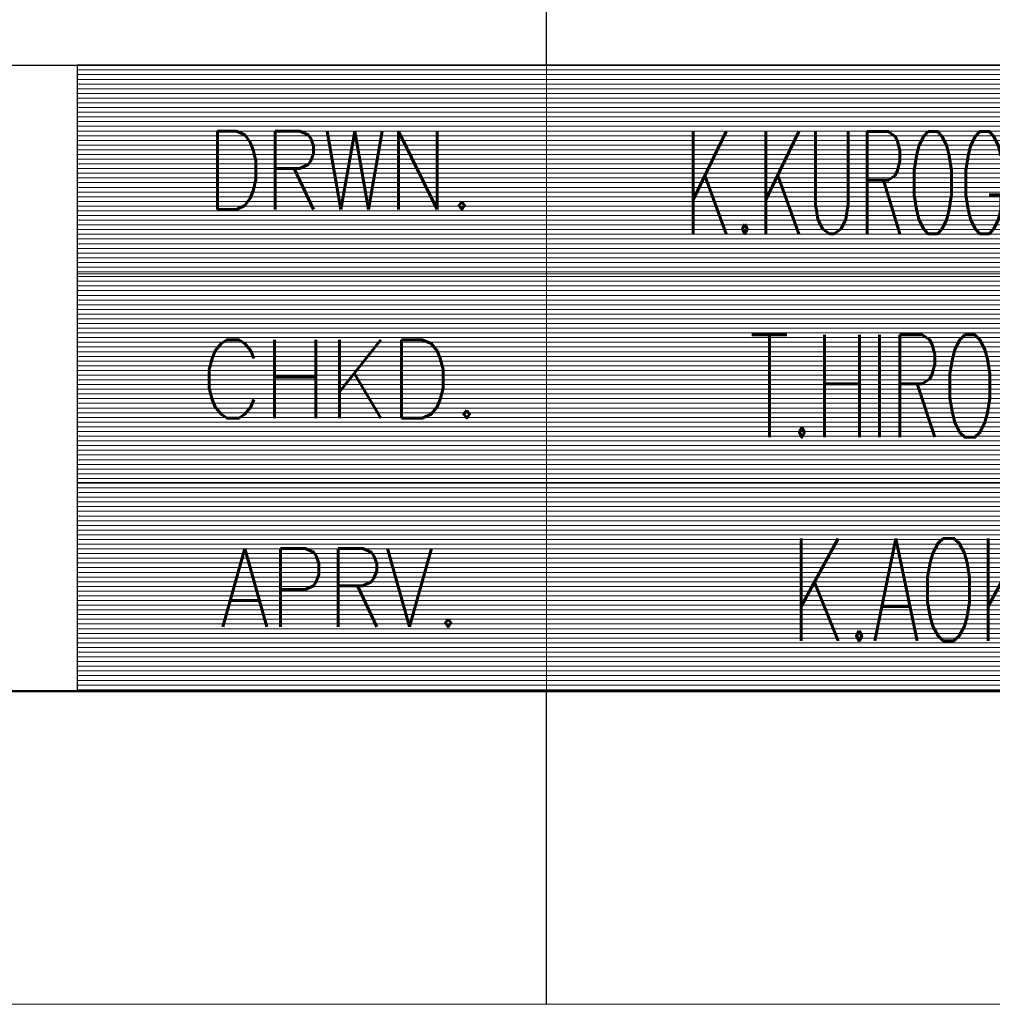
# Model space of a CAD drawing. Header units: millimetres. Extents: x 0 to 1300, y 0 to 891.
# Tile 5 of 127: x 579 to 673, y 0 to 94. Entities that reach past the tile are written whole.
import ezdxf

# ---------------------------------------------------------------- set-up
doc = ezdxf.new("R2010")
doc.units = ezdxf.units.MM
doc.header["$LTSCALE"] = 0.545669
doc.layers.add('NoLayerName_001', color=7, linetype='Continuous')
doc.styles.get("Standard").update_dxf_attribs({"font": 'txt', "bigfont": 'extfont2'})

# ---------------------------------------------------------------- blocks, each defined once
blk = doc.blocks.new('JZB_0004')
at = {"layer": 'NoLayerName_001', "color": 3, "lineweight": 13, "char_height": 3.27, "attachment_point": 5}
for s, insert in [('\\A1;\\W0.5357;K.KUROGOME', (84.818, 14.635)), ('\\A1;\\W0.5714;T.HIROSE', (84.818, 8.135)), ('\\A1;\\W0.6000;K.AOKI', (84.818, 1.635))]:
    blk.add_mtext(s, dxfattribs=dict(at, insert=insert))
blk = doc.blocks.new('*X13')
at = {"color": 7, "linetype": 'Continuous', "lineweight": 13}
for p, q in [((0, 19.8), (40, 19.8)), ((0, 19.65), (40, 19.65)), ((0, 19.5), (40, 19.5)), ((0, 19.35), (40, 19.35)), ((0, 19.2), (40, 19.2)), ((0, 19.05), (40, 19.05)), ((0, 18.9), (40, 18.9)), ((0, 18.75), (40, 18.75)), ((0, 18.6), (40, 18.6)), ((0, 18.45), (40, 18.45)), ((0, 18.3), (40, 18.3)), ((0, 18.15), (40, 18.15)), ((0, 18), (40, 18)), ((0, 17.85), (40, 17.85)), ((0, 17.7), (40, 17.7)), ((0, 17.55), (40, 17.55)), ((0, 17.4), (40, 17.4)), ((0, 17.25), (40, 17.25)), ((0, 17.1), (40, 17.1)), ((0, 16.95), (40, 16.95)), ((0, 16.8), (40, 16.8)), ((0, 16.65), (40, 16.65)), ((0, 16.5), (40, 16.5)), ((0, 16.35), (40, 16.35)), ((0, 16.2), (40, 16.2)), ((0, 16.05), (40, 16.05)), ((0, 15.9), (40, 15.9)), ((0, 15.75), (40, 15.75)), ((0, 15.6), (40, 15.6)), ((0, 15.45), (40, 15.45)), ((0, 15.3), (40, 15.3)), ((0, 15.15), (40, 15.15)), ((0, 15), (40, 15)), ((0, 14.85), (40, 14.85)), ((0, 14.7), (40, 14.7)), ((0, 14.55), (40, 14.55)), ((0, 14.4), (40, 14.4)), ((0, 14.25), (40, 14.25)), ((0, 14.1), (40, 14.1)), ((0, 13.95), (40, 13.95)), ((0, 13.8), (40, 13.8)), ((0, 13.65), (40, 13.65)), ((0, 13.5), (40, 13.5)), ((0, 13.35), (40, 13.35)), ((0, 13.2), (40, 13.2)), ((0, 13.05), (40, 13.05)), ((0, 12.9), (40, 12.9)), ((0, 12.75), (40, 12.75)), ((0, 12.6), (40, 12.6)), ((0, 12.45), (40, 12.45)), ((0, 12.3), (40, 12.3)), ((0, 12.15), (40, 12.15)), ((0, 12), (40, 12)), ((0, 11.85), (40, 11.85)), ((0, 11.7), (40, 11.7)), ((0, 11.55), (40, 11.55)), ((0, 11.4), (40, 11.4)), ((0, 11.25), (40, 11.25)), ((0, 11.1), (40, 11.1)), ((0, 10.95), (40, 10.95)), ((0, 10.8), (40, 10.8)), ((0, 10.65), (40, 10.65)), ((0, 10.5), (40, 10.5)), ((0, 10.35), (40, 10.35)), ((0, 10.2), (40, 10.2)), ((0, 10.05), (40, 10.05)), ((0, 9.9), (40, 9.9)), ((0, 9.75), (40, 9.75)), ((0, 9.6), (40, 9.6)), ((0, 9.45), (40, 9.45)), ((0, 9.3), (40, 9.3)), ((0, 9.15), (40, 9.15)), ((0, 9), (40, 9)), ((0, 8.85), (40, 8.85)), ((0, 8.7), (40, 8.7)), ((0, 8.55), (40, 8.55)), ((0, 8.4), (40, 8.4)), ((0, 8.25), (40, 8.25)), ((0, 8.1), (40, 8.1)), ((0, 7.95), (40, 7.95)), ((0, 7.8), (40, 7.8)), ((0, 7.65), (40, 7.65)), ((0, 7.5), (40, 7.5)), ((0, 7.35), (40, 7.35)), ((0, 7.2), (40, 7.2)), ((0, 7.05), (40, 7.05)), ((0, 6.9), (40, 6.9)), ((0, 6.75), (40, 6.75)), ((0, 6.6), (40, 6.6)), ((0, 6.45), (40, 6.45)), ((0, 6.3), (40, 6.3)), ((0, 6.15), (40, 6.15)), ((0, 6), (40, 6)), ((0, 5.85), (40, 5.85)), ((0, 5.7), (40, 5.7)), ((0, 5.55), (40, 5.55)), ((0, 5.4), (40, 5.4)), ((0, 5.25), (40, 5.25)), ((0, 5.1), (40, 5.1)), ((0, 4.95), (40, 4.95)), ((0, 4.8), (40, 4.8)), ((0, 4.65), (40, 4.65)), ((0, 4.5), (40, 4.5)), ((0, 4.35), (40, 4.35)), ((0, 4.2), (40, 4.2)), ((0, 4.05), (40, 4.05)), ((0, 3.9), (40, 3.9)), ((0, 3.75), (40, 3.75)), ((0, 3.6), (40, 3.6)), ((0, 3.45), (40, 3.45)), ((0, 3.3), (40, 3.3)), ((0, 3.15), (40, 3.15)), ((0, 3), (40, 3)), ((0, 2.85), (40, 2.85)), ((0, 2.7), (40, 2.7)), ((0, 2.55), (40, 2.55)), ((0, 2.4), (40, 2.4)), ((0, 2.25), (40, 2.25)), ((0, 2.1), (40, 2.1)), ((0, 1.95), (40, 1.95)), ((0, 1.8), (40, 1.8)), ((0, 1.65), (40, 1.65)), ((0, 1.5), (40, 1.5)), ((0, 1.35), (40, 1.35)), ((0, 1.2), (40, 1.2)), ((0, 1.05), (40, 1.05)), ((0, 0.9), (40, 0.9)), ((0, 0.75), (40, 0.75)), ((0, 0.6), (40, 0.6)), ((0, 0.45), (40, 0.45)), ((0, 0.3), (40, 0.3)), ((0, 0.15), (40, 0.15)), ((0, 0), (40, 0))]:
    blk.add_line(p, q, dxfattribs=at)
blk = doc.blocks.new('JZB_0006')
at = {"layer": 'NoLayerName_001', "color": 7, "linetype": 'Continuous', "lineweight": 25}
for p, q in [((170, 20), (170, 0)), ((210, 20), (170, 20)), ((170, 0), (210, 0))]:
    blk.add_line(p, q, dxfattribs=at)
blk.add_blockref('*X13', (170, 0.05))

msp = doc.modelspace()

# ---------------------------------------------------------------- linework, layer by layer
at = {"layer": 'NoLayerName_001', "color": 7, "linetype": 'Continuous', "lineweight": 25}
for p, q in [((630, 90), (630, 163.2)), ((75, 90), (1230, 90)), ((495, 90), (1230, 90)), ((495, 90), (1230, 90)), ((630, 0), (630, 30))]:
    msp.add_line(p, q, dxfattribs=at)
at = {"layer": 'NoLayerName_001', "color": 2, "linetype": 'Continuous', "lineweight": 13}
for p, q in [((585, 90), (585, 30)), ((630, 30), (630, 90)), ((705, 69.9999), (585, 69.9999)), ((705, 50.0063), (585, 50.0063))]:
    msp.add_line(p, q, dxfattribs=at)
at = {"layer": 'NoLayerName_001', "color": 7, "linetype": 'Continuous', "lineweight": 50}
msp.add_line((1230, 30), (75, 30), dxfattribs=at)
at = {"layer": 'NoLayerName_001', "color": 7, "linetype": 'Continuous', "lineweight": 13}
msp.add_line((1260, 0), (0, 0), dxfattribs=at)

# ---------------------------------------------------------------- block references
at = {"layer": 'NoLayerName_001', "xscale": 3, "yscale": 3, "zscale": 3}
for name, p in [('JZB_0006', (75, 30)), ('JZB_0004', (411.5475, 34.845))]:
    msp.add_blockref(name, p, dxfattribs=at)

# ---------------------------------------------------------------- texts
at = {"layer": 'NoLayerName_001', "color": 2, "lineweight": 13, "char_height": 7.5, "attachment_point": 8}
for s, insert in [('\\A1;\\W0.8191;DRWN.', (610.287, 76.1917)), ('\\A1;\\W0.8821;CHKD.', (610.287, 56.1919)), ('\\A1;\\W0.8191;APRV.', (610.287, 36.1921))]:
    msp.add_mtext(s, dxfattribs=dict(at, insert=insert))

doc.saveas('drawing.dxf')
